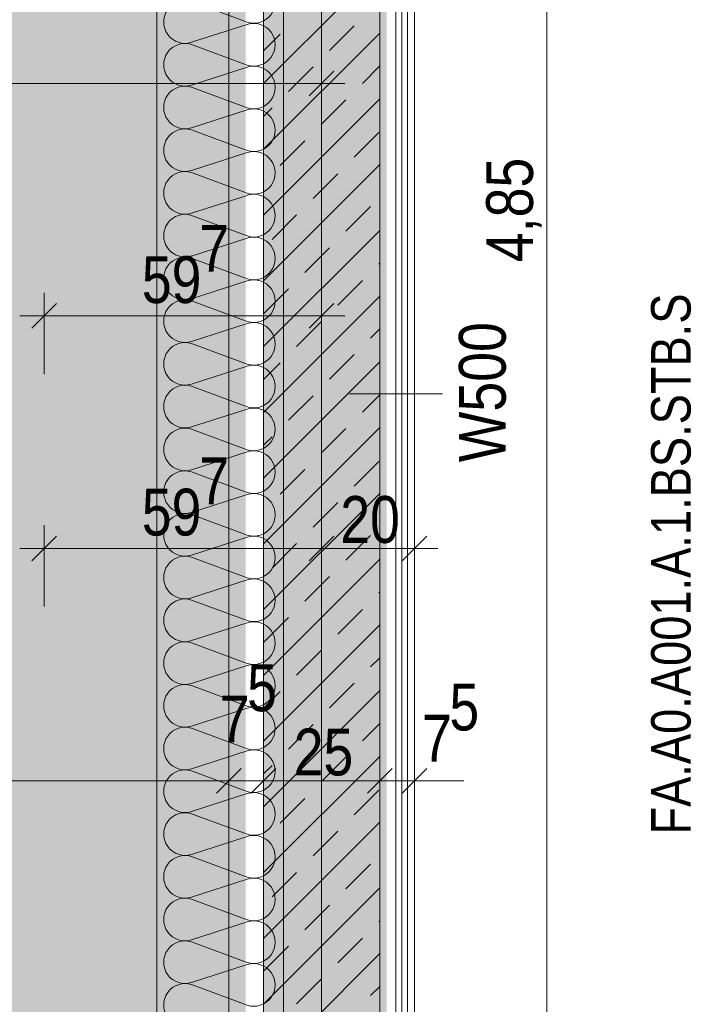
# Model space of a CAD drawing. Extents: x -620 to 300, y 62 to 1162.
# Tile 12 of 256: x -469 to -440, y 463 to 505. Entities that reach past the tile are written whole.
import ezdxf
from ezdxf.lldxf.tags import DXFTag

# ---------------------------------------------------------------- set-up
doc = ezdxf.new("R2010")
doc.units = 0
doc.layers.get('0').update_dxf_attribs({"lineweight": 13})
for name, color, linetype, lineweight, true_color in [('00 -Bauelemente -Dämmung innen', 7, 'Continuous', 9, 0xff7fe6), ('00 -Bauelemente -Gipskarton', 7, 'Continuous', 9, 0xff7fe6), ('30 -33 Aussenwände- 7 Fassade_ Elemente', 7, 'Continuous', 9, 0x00aacc), ('30 -34 Innenwände- 1 tragend', 7, 'Continuous', 13, 0xdd0806), ('30 -34 Innenwände- 2 nichttragend', 7, 'Continuous', 18, 0xff7fe6), ('30 -35 Decken- 1 Konstruktion-Träger- Stahlbeton', 7, 'Continuous', 13, 0x33aa00), ('70 -72 Beschriftung- 1 Beschriftung allgemein', 7, 'Continuous', 9, 0xff6633), ('70 -76 Bemaßung- 2 Allgemein', 9, 'Continuous', 5, 0x808080), ('iwb_Layout BA_Markierung', 7, 'Continuous', 9, 0xbadcdc), ('iwb_Schraffur_BW', 7, 'Continuous', 13, 0x7400e8), ('iwb_Sichtbeton', 2, 'Continuous', 50, 0xffff00), ('iwb_Sichtbeton-Shading', 2, 'Continuous', 50, 0xffff00)]:
    doc.layers.add(name, color=color, linetype=linetype, lineweight=lineweight, true_color=true_color)
doc.layers.add('70 -71 Achsen- 1 Gebäudeachsen', color=7, linetype='STRICHPUNKT2-A06G94XR8I', lineweight=18)
doc.layers.add('70 -75 Raumstempel- 3 Wandstempel', color=7, linetype='Continuous', lineweight=50)
doc.styles.get("Standard").update_dxf_attribs({"font": 'ARIALN.TTF'})
tags = doc.linetypes.add('fein_strichliert-A06G94XS8I', pattern=[4, 1, -2, 1]).pattern_tags.tags
tags[8:9] = [DXFTag(74, 4), DXFTag(75, 0), DXFTag(340, '0'), DXFTag(46, 0.0), DXFTag(50, 0.0), DXFTag(44, 0.0), DXFTag(45, 0.0)]
tags[6:7] = [DXFTag(74, 4), DXFTag(75, 0), DXFTag(340, '0'), DXFTag(46, 0.0), DXFTag(50, 0.0), DXFTag(44, 0.0), DXFTag(45, 0.0)]
tags[4:5] = [DXFTag(74, 4), DXFTag(75, 0), DXFTag(340, '0'), DXFTag(46, 0.0), DXFTag(50, 0.0), DXFTag(44, 0.0), DXFTag(45, 0.0)]
tags = doc.linetypes.add('STRICHPUNKT2-A06G94XR8I', pattern=[12.7, 6.35, -3.175, 0, -3.175]).pattern_tags.tags
tags[10:11] = [DXFTag(74, 4), DXFTag(75, 0), DXFTag(340, '0'), DXFTag(46, 0.0), DXFTag(50, 0.0), DXFTag(44, 0.0), DXFTag(45, 0.0)]
tags[8:9] = [DXFTag(74, 4), DXFTag(75, 0), DXFTag(340, '0'), DXFTag(46, 0.0), DXFTag(50, 0.0), DXFTag(44, 0.0), DXFTag(45, 0.0)]
tags[6:7] = [DXFTag(74, 4), DXFTag(75, 0), DXFTag(340, '0'), DXFTag(46, 0.0), DXFTag(50, 0.0), DXFTag(44, 0.0), DXFTag(45, 0.0)]
tags[4:5] = [DXFTag(74, 4), DXFTag(75, 0), DXFTag(340, '0'), DXFTag(46, 0.0), DXFTag(50, 0.0), DXFTag(44, 0.0), DXFTag(45, 0.0)]

# ---------------------------------------------------------------- blocks, each defined once
blk = doc.blocks.new('Shading-A06G94VT8I', base_point=(-44.915, 989.453))
at = {"layer": 'iwb_Sichtbeton-Shading', "color": 51, "true_color": 0xffff7f}
blk.add_solid([(-452.779, 448.453), (-453.379, 448.453), (-452.779, 545.453), (-453.379, 545.453)], dxfattribs=at)
blk = doc.blocks.new('Polygon-A06G94XJ8I')
at = {"color": 0, "linetype": 'ByBlock', "lineweight": -2, "ltscale": 0.13}
blk.add_solid([(-458.92, 86.609), (-538.631, 86.396), (-458.753, 1083.814), (-538.631, 1083.814)], dxfattribs=at)
blk = doc.blocks.new('Referenz-A06G94XT8I')
at = {"layer": '00 -Bauelemente -Dämmung innen', "color": 0, "linetype": 'Continuous', "lineweight": -2, "ltscale": 0.13}
for p, q in [((-453.08, 448.453), (-453.08, 545.453)), ((-452.38, 448.453), (-452.38, 545.453))]:
    blk.add_line(p, q, dxfattribs=at)
at = {"layer": '00 -Bauelemente -Gipskarton', "color": 0, "linetype": 'Continuous', "lineweight": -2, "ltscale": 0.13}
for p, q in [((-452.38, 448.453), (-452.38, 545.453)), ((-452.13, 448.453), (-452.13, 545.453)), ((-451.88, 448.453), (-451.88, 545.453))]:
    blk.add_line(p, q, dxfattribs=at)
at = {"layer": '30 -33 Aussenwände- 7 Fassade_ Elemente', "color": 0, "linetype": 'Continuous', "lineweight": -2, "ltscale": 0.13}
for p, q in [((-462.68, 444.453), (-462.68, 549.453)), ((-457.22, 544.953), (-457.22, 448.953)), ((-461.18, 505.974), (-458.78, 505.086)), ((-458.78, 504.996), (-461.18, 504.225)), ((-461.18, 504.135), (-458.78, 503.248)), ((-458.78, 503.158), (-461.18, 502.386)), ((-461.18, 502.296), (-458.78, 501.409)), ((-458.78, 501.319), (-461.18, 500.548)), ((-461.18, 500.458), (-458.78, 499.571)), ((-458.78, 499.481), (-461.18, 498.709)), ((-461.18, 498.619), (-458.78, 497.732)), ((-458.78, 497.642), (-461.18, 496.871)), ((-461.18, 496.781), (-458.78, 495.894)), ((-458.78, 495.804), (-461.18, 495.032)), ((-461.18, 494.942), (-458.78, 494.055)), ((-458.78, 493.965), (-461.18, 493.194)), ((-461.18, 493.104), (-458.78, 492.217)), ((-458.78, 492.127), (-461.18, 491.355)), ((-461.18, 491.265), (-458.78, 490.378)), ((-458.78, 490.288), (-461.18, 489.517)), ((-461.18, 489.427), (-458.78, 488.54)), ((-458.78, 488.45), (-461.18, 487.678)), ((-461.18, 487.588), (-458.78, 486.701)), ((-458.78, 486.611), (-461.18, 485.84)), ((-461.18, 485.75), (-458.78, 484.863)), ((-458.78, 484.773), (-461.18, 484.001)), ((-461.18, 483.911), (-458.78, 483.024)), ((-458.78, 482.934), (-461.18, 482.163)), ((-461.18, 482.073), (-458.78, 481.185)), ((-458.78, 481.095), (-461.18, 480.324)), ((-461.18, 480.234), (-458.78, 479.347)), ((-458.78, 479.257), (-461.18, 478.486)), ((-461.18, 478.396), (-458.78, 477.508)), ((-458.78, 477.418), (-461.18, 476.647)), ((-461.18, 476.557), (-458.78, 475.67)), ((-458.78, 475.58), (-461.18, 474.809)), ((-461.18, 474.719), (-458.78, 473.831)), ((-458.78, 473.741), (-461.18, 472.97)), ((-461.18, 472.88), (-458.78, 471.993)), ((-458.78, 471.903), (-461.18, 471.132)), ((-461.18, 471.042), (-458.78, 470.154)), ((-458.78, 470.064), (-461.18, 469.293)), ((-461.18, 469.203), (-458.78, 468.316)), ((-458.78, 468.226), (-461.18, 467.454)), ((-461.18, 467.364), (-458.78, 466.477)), ((-458.78, 466.387), (-461.18, 465.616)), ((-461.18, 465.526), (-458.78, 464.639)), ((-458.78, 464.549), (-461.18, 463.777)), ((-461.18, 463.687), (-458.78, 462.8))]:
    blk.add_line(p, q, dxfattribs=at)
for centre, major_axis, end_param in [((-458.498, 505.961), (-0.282, -0.874), 3.764652), ((-461.461, 505.099), (0.282, 0.874), 3.765224), ((-458.498, 504.122), (-0.282, -0.874), 3.764652), ((-461.461, 503.261), (0.282, 0.874), 3.765224), ((-458.498, 502.284), (-0.282, -0.874), 3.764652), ((-461.461, 501.422), (0.282, 0.874), 3.765224), ((-458.498, 500.445), (-0.282, -0.874), 3.764652), ((-461.461, 499.584), (0.282, 0.874), 3.765224), ((-458.498, 498.606), (-0.282, -0.874), 3.764652), ((-461.461, 497.745), (0.282, 0.874), 3.765224), ((-458.498, 496.768), (-0.282, -0.874), 3.764652), ((-461.461, 495.907), (0.282, 0.874), 3.765224), ((-458.498, 494.929), (-0.282, -0.874), 3.764652), ((-461.461, 494.068), (0.282, 0.874), 3.765224), ((-458.498, 493.091), (-0.282, -0.874), 3.764652), ((-461.461, 492.23), (0.282, 0.874), 3.765224), ((-458.498, 491.252), (-0.282, -0.874), 3.764652), ((-461.461, 490.391), (0.282, 0.874), 3.765224), ((-458.498, 489.414), (-0.282, -0.874), 3.764652), ((-461.461, 488.553), (0.282, 0.874), 3.765224), ((-458.498, 487.575), (-0.282, -0.874), 3.764652), ((-461.461, 486.714), (0.282, 0.874), 3.765224), ((-458.498, 485.737), (-0.282, -0.874), 3.764652), ((-461.461, 484.875), (0.282, 0.874), 3.765224), ((-458.498, 483.898), (-0.282, -0.874), 3.764652), ((-461.461, 483.037), (0.282, 0.874), 3.765224), ((-458.498, 482.06), (-0.282, -0.874), 3.764652), ((-461.461, 481.198), (0.282, 0.874), 3.765224), ((-458.498, 480.221), (-0.282, -0.874), 3.764652), ((-461.461, 479.36), (0.282, 0.874), 3.765224), ((-458.498, 478.383), (-0.282, -0.874), 3.764652), ((-461.461, 477.521), (0.282, 0.874), 3.765224), ((-458.498, 476.544), (-0.282, -0.874), 3.764652), ((-461.461, 475.683), (0.282, 0.874), 3.765224), ((-458.498, 474.706), (-0.282, -0.874), 3.764652), ((-461.461, 473.844), (0.282, 0.874), 3.765224), ((-458.498, 472.867), (-0.282, -0.874), 3.764652), ((-461.461, 472.006), (0.282, 0.874), 3.765224), ((-458.498, 471.029), (-0.282, -0.874), 3.764652), ((-461.461, 470.167), (0.282, 0.874), 3.765224), ((-458.498, 469.19), (-0.282, -0.874), 3.764652), ((-461.461, 468.329), (0.282, 0.874), 3.765224), ((-458.498, 467.352), (-0.282, -0.874), 3.764652), ((-461.461, 466.49), (0.282, 0.874), 3.765224), ((-458.498, 465.513), (-0.282, -0.874), 3.764652), ((-461.461, 464.652), (0.282, 0.874), 3.765224), ((-458.498, 463.674), (-0.282, -0.874), 3.764652), ((-461.461, 462.813), (0.282, 0.874), 3.765224)]:
    blk.add_ellipse(centre, major_axis=major_axis, ratio=1, start_param=0, end_param=end_param, dxfattribs=at)
at = {"layer": '30 -34 Innenwände- 1 tragend', "color": 0, "linetype": 'Continuous', "lineweight": -2, "ltscale": 0.13}
for p, q in [((-458.08, 448.453), (-458.08, 545.453)), ((-453.08, 448.453), (-453.08, 545.453))]:
    blk.add_line(p, q, dxfattribs=at)
at = {"layer": '30 -34 Innenwände- 1 tragend', "color": 0, "lineweight": -2}
for p, q in [((-458.08, 448.453), (-458.08, 545.453)), ((-453.08, 448.453), (-453.08, 545.453)), ((-458.08, 502.449), (-453.08, 507.449)), ((-458.08, 502.449), (-453.08, 507.449)), ((-455.241, 503.874), (-454.18, 504.934)), ((-455.241, 503.874), (-454.18, 504.934)), ((-458.08, 499.621), (-453.08, 504.621)), ((-458.08, 499.621), (-453.08, 504.621)), ((-458.08, 503.863), (-457.362, 504.581)), ((-458.08, 503.863), (-457.362, 504.581)), ((-453.827, 502.459), (-453.08, 503.206)), ((-453.827, 502.459), (-453.08, 503.206)), ((-457.009, 502.106), (-455.948, 503.166)), ((-457.009, 502.106), (-455.948, 503.166)), ((-458.08, 496.792), (-453.08, 501.792)), ((-458.08, 496.792), (-453.08, 501.792)), ((-455.594, 500.692), (-454.534, 501.752)), ((-455.594, 500.692), (-454.534, 501.752)), ((-458.08, 501.035), (-457.716, 501.399)), ((-458.08, 501.035), (-457.716, 501.399)), ((-454.18, 499.277), (-453.119, 500.338)), ((-454.18, 499.277), (-453.119, 500.338)), ((-457.362, 498.924), (-456.301, 499.984)), ((-457.362, 498.924), (-456.301, 499.984)), ((-458.08, 493.964), (-453.08, 498.964)), ((-458.08, 493.964), (-453.08, 498.964)), ((-455.948, 497.51), (-454.887, 498.57)), ((-455.948, 497.51), (-454.887, 498.57)), ((-458.08, 498.206), (-458.069, 498.217)), ((-458.08, 498.206), (-458.069, 498.217)), ((-454.534, 496.095), (-453.473, 497.156)), ((-454.534, 496.095), (-453.473, 497.156)), ((-457.716, 495.742), (-456.655, 496.802)), ((-457.716, 495.742), (-456.655, 496.802)), ((-458.08, 491.135), (-453.08, 496.135)), ((-458.08, 491.135), (-453.08, 496.135)), ((-456.301, 494.328), (-455.241, 495.388)), ((-456.301, 494.328), (-455.241, 495.388)), ((-453.119, 494.681), (-453.08, 494.721)), ((-453.119, 494.681), (-453.08, 494.721)), ((-454.887, 492.913), (-453.827, 493.974)), ((-454.887, 492.913), (-453.827, 493.974)), ((-458.069, 492.56), (-457.009, 493.621)), ((-458.069, 492.56), (-457.009, 493.621)), ((-458.08, 488.307), (-453.08, 493.307)), ((-458.08, 488.307), (-453.08, 493.307)), ((-456.655, 491.146), (-455.594, 492.206)), ((-456.655, 491.146), (-455.594, 492.206)), ((-453.473, 491.499), (-453.08, 491.893)), ((-453.473, 491.499), (-453.08, 491.893)), ((-455.241, 489.731), (-454.18, 490.792)), ((-455.241, 489.731), (-454.18, 490.792)), ((-458.08, 485.478), (-453.08, 490.478)), ((-458.08, 485.478), (-453.08, 490.478)), ((-458.08, 489.721), (-457.362, 490.439)), ((-458.08, 489.721), (-457.362, 490.439)), ((-457.009, 487.964), (-455.948, 489.024)), ((-457.009, 487.964), (-455.948, 489.024)), ((-453.827, 488.317), (-453.08, 489.064)), ((-453.827, 488.317), (-453.08, 489.064)), ((-458.08, 482.65), (-453.08, 487.65)), ((-458.08, 482.65), (-453.08, 487.65)), ((-455.594, 486.549), (-454.534, 487.61)), ((-455.594, 486.549), (-454.534, 487.61)), ((-458.08, 486.893), (-457.716, 487.257)), ((-458.08, 486.893), (-457.716, 487.257)), ((-457.362, 484.782), (-456.301, 485.842)), ((-457.362, 484.782), (-456.301, 485.842)), ((-454.18, 485.135), (-453.119, 486.196)), ((-454.18, 485.135), (-453.119, 486.196)), ((-458.08, 479.822), (-453.08, 484.822)), ((-458.08, 479.822), (-453.08, 484.822)), ((-455.948, 483.367), (-454.887, 484.428)), ((-455.948, 483.367), (-454.887, 484.428)), ((-458.08, 484.064), (-458.069, 484.075)), ((-458.08, 484.064), (-458.069, 484.075)), ((-454.534, 481.953), (-453.473, 483.014)), ((-454.534, 481.953), (-453.473, 483.014)), ((-457.716, 481.6), (-456.655, 482.66)), ((-457.716, 481.6), (-456.655, 482.66)), ((-458.08, 476.993), (-453.08, 481.993)), ((-458.08, 476.993), (-453.08, 481.993)), ((-456.301, 480.185), (-455.241, 481.246)), ((-456.301, 480.185), (-455.241, 481.246)), ((-453.119, 480.539), (-453.08, 480.579)), ((-453.119, 480.539), (-453.08, 480.579)), ((-458.069, 478.418), (-457.009, 479.478)), ((-458.069, 478.418), (-457.009, 479.478)), ((-454.887, 478.771), (-453.827, 479.832)), ((-454.887, 478.771), (-453.827, 479.832)), ((-458.08, 474.165), (-453.08, 479.165)), ((-458.08, 474.165), (-453.08, 479.165)), ((-456.655, 477.003), (-455.594, 478.064)), ((-456.655, 477.003), (-455.594, 478.064)), ((-453.473, 477.357), (-453.08, 477.75)), ((-453.473, 477.357), (-453.08, 477.75)), ((-455.241, 475.589), (-454.18, 476.65)), ((-455.241, 475.589), (-454.18, 476.65)), ((-458.08, 471.336), (-453.08, 476.336)), ((-458.08, 471.336), (-453.08, 476.336)), ((-458.08, 475.579), (-457.362, 476.296)), ((-458.08, 475.579), (-457.362, 476.296)), ((-457.009, 473.822), (-455.948, 474.882)), ((-457.009, 473.822), (-455.948, 474.882)), ((-453.827, 474.175), (-453.08, 474.922)), ((-453.827, 474.175), (-453.08, 474.922)), ((-458.08, 468.508), (-453.08, 473.508)), ((-458.08, 468.508), (-453.08, 473.508)), ((-455.594, 472.407), (-454.534, 473.468)), ((-455.594, 472.407), (-454.534, 473.468)), ((-458.08, 472.75), (-457.716, 473.114)), ((-458.08, 472.75), (-457.716, 473.114)), ((-454.18, 470.993), (-453.119, 472.054)), ((-454.18, 470.993), (-453.119, 472.054)), ((-457.362, 470.64), (-456.301, 471.7)), ((-457.362, 470.64), (-456.301, 471.7)), ((-458.08, 465.679), (-453.08, 470.679)), ((-458.08, 465.679), (-453.08, 470.679)), ((-455.948, 469.225), (-454.887, 470.286)), ((-455.948, 469.225), (-454.887, 470.286)), ((-458.08, 469.922), (-458.069, 469.932)), ((-458.08, 469.922), (-458.069, 469.932)), ((-457.716, 467.458), (-456.655, 468.518)), ((-457.716, 467.458), (-456.655, 468.518)), ((-454.534, 467.811), (-453.473, 468.872)), ((-454.534, 467.811), (-453.473, 468.872)), ((-458.08, 462.851), (-453.08, 467.851)), ((-458.08, 462.851), (-453.08, 467.851)), ((-456.301, 466.043), (-455.241, 467.104)), ((-456.301, 466.043), (-455.241, 467.104)), ((-453.119, 466.397), (-453.08, 466.437)), ((-453.119, 466.397), (-453.08, 466.437)), ((-454.887, 464.629), (-453.827, 465.69)), ((-454.887, 464.629), (-453.827, 465.69)), ((-458.069, 464.276), (-457.009, 465.336)), ((-458.069, 464.276), (-457.009, 465.336)), ((-458.08, 460.023), (-453.08, 465.023)), ((-458.08, 460.023), (-453.08, 465.023)), ((-456.655, 462.861), (-455.594, 463.922)), ((-456.655, 462.861), (-455.594, 463.922)), ((-453.473, 463.215), (-453.08, 463.608)), ((-453.473, 463.215), (-453.08, 463.608))]:
    blk.add_line(p, q, dxfattribs=at)
at = {"layer": '30 -34 Innenwände- 2 nichttragend', "color": 0, "linetype": 'Continuous', "lineweight": -2, "ltscale": 0.13}
for p, q in [((-453.08, 448.453), (-453.08, 545.453)), ((-451.88, 448.453), (-451.88, 545.453))]:
    blk.add_line(p, q, dxfattribs=at)
at = {"layer": '30 -35 Decken- 1 Konstruktion-Träger- Stahlbeton', "color": 0, "linetype": 'fein_strichliert-A06G94XS8I', "lineweight": -2, "ltscale": 0.13}
for p, q in [((-459.58, 223.453), (-459.58, 605.453)), ((-451.58, 223.453), (-451.58, 605.453))]:
    blk.add_line(p, q, dxfattribs=at)
at = {"layer": '70 -71 Achsen- 1 Gebäudeachsen', "color": 0, "linetype": 'STRICHPUNKT2-A06G94XR8I', "lineweight": -2, "ltscale": 0.13}
blk.add_line((-455.58, 1084.393), (-455.58, 84.953), dxfattribs=at)
at = {"layer": '70 -75 Raumstempel- 3 Wandstempel', "color": 0, "linetype": 'Continuous', "lineweight": -2, "ltscale": 0.13}
blk.add_line((-450.38, 489.103), (-454.38, 489.103), dxfattribs=at)
at = {"layer": '70 -76 Bemaßung- 2 Allgemein', "color": 0, "linetype": 'Continuous', "lineweight": -2, "ltscale": 0.13}
for p, q in [((-445.88, 449.514), (-445.88, 544.393)), ((-455.58, 499.953), (-455.58, 503.453)), ((-455.049, 502.984), (-456.11, 501.923)), ((-456.64, 502.453), (-538.631, 502.453)), ((-454.58, 502.453), (-456.64, 502.453)), ((-467.52, 489.953), (-467.52, 493.453)), ((-467.52, 489.953), (-467.52, 493.453)), ((-455.58, 489.953), (-455.58, 493.453)), ((-466.989, 492.984), (-468.05, 491.923)), ((-468.05, 491.923), (-466.989, 492.984)), ((-455.049, 492.984), (-456.11, 491.923)), ((-466.52, 492.453), (-468.58, 492.453)), ((-468.52, 492.453), (-466.459, 492.453)), ((-456.64, 492.453), (-466.459, 492.453)), ((-454.58, 492.453), (-456.64, 492.453)), ((-467.52, 479.953), (-467.52, 483.453)), ((-467.52, 479.953), (-467.52, 483.453)), ((-455.58, 479.953), (-455.58, 483.453)), ((-455.58, 479.953), (-455.58, 483.453)), ((-451.58, 482.897), (-451.58, 483.453)), ((-468.05, 481.923), (-466.989, 482.984)), ((-466.989, 482.984), (-468.05, 481.923)), ((-455.049, 482.984), (-456.11, 481.923)), ((-456.11, 481.923), (-455.049, 482.984)), ((-451.049, 482.984), (-452.11, 481.923)), ((-466.52, 482.453), (-468.58, 482.453)), ((-468.52, 482.453), (-466.459, 482.453)), ((-456.64, 482.453), (-466.459, 482.453)), ((-454.58, 482.453), (-456.64, 482.453)), ((-456.58, 482.453), (-454.519, 482.453)), ((-452.64, 482.453), (-454.519, 482.453)), ((-450.58, 482.453), (-452.64, 482.453)), ((-459.58, 469.953), (-459.58, 473.453)), ((-459.58, 469.953), (-459.58, 473.453)), ((-458.08, 469.953), (-458.08, 473.453)), ((-458.08, 469.953), (-458.08, 473.453)), ((-453.08, 469.953), (-453.08, 473.453)), ((-453.08, 469.953), (-453.08, 473.453)), ((-451.58, 469.953), (-451.58, 473.453)), ((-459.049, 472.984), (-460.11, 471.923)), ((-459.049, 472.984), (-460.11, 471.923)), ((-458.61, 471.923), (-457.549, 472.984)), ((-458.61, 471.923), (-457.549, 472.984)), ((-452.549, 472.984), (-453.61, 471.923)), ((-452.549, 472.984), (-453.61, 471.923)), ((-452.11, 471.923), (-451.049, 472.984)), ((-460.64, 472.453), (-538.631, 472.453)), ((-460.64, 472.453), (-461.7, 472.453)), ((-458.58, 472.453), (-460.64, 472.453)), ((-458.58, 472.453), (-460.64, 472.453)), ((-458.08, 472.453), (-459.58, 472.453)), ((-459.08, 472.453), (-457.019, 472.453)), ((-459.08, 472.453), (-457.019, 472.453)), ((-457.019, 472.453), (-455.959, 472.453)), ((-454.14, 472.453), (-457.019, 472.453)), ((-454.14, 472.453), (-455.2, 472.453)), ((-452.08, 472.453), (-454.14, 472.453)), ((-452.08, 472.453), (-454.14, 472.453)), ((-451.58, 472.453), (-453.08, 472.453)), ((-452.58, 472.453), (-450.519, 472.453)), ((-450.519, 472.453), (-449.459, 472.453))]:
    blk.add_line(p, q, dxfattribs=at)
at = {"layer": '70 -72 Beschriftung- 1 Beschriftung allgemein', "color": 0, "linetype": 'Continuous', "lineweight": -2, "ltscale": 0.13, "insert": (-441.393, 470.146), "char_height": 1.7, "attachment_point": 1, "rotation": 90}
blk.add_mtext('{\\fArial Narrow;FA.A0.A001.A.1.BS.STB.S}', dxfattribs=at)
at = {"layer": '70 -75 Raumstempel- 3 Wandstempel', "color": 0, "linetype": 'Continuous', "lineweight": -2, "ltscale": 0.13, "insert": (-449.668, 486.161), "char_height": 2.01377, "attachment_point": 1, "rotation": 90}
blk.add_mtext('{\\fArial Narrow;W500}', dxfattribs=at)
at = {"layer": '70 -76 Bemaßung- 2 Allgemein', "color": 0, "linetype": 'Continuous', "lineweight": -2, "ltscale": 0.13, "insert": (-448.495, 494.769), "char_height": 2.01377, "attachment_point": 1, "rotation": 90}
blk.add_mtext('{\\fArial Narrow;4,85}', dxfattribs=at)
at = {"layer": '70 -76 Bemaßung- 2 Allgemein', "color": 0, "linetype": 'Continuous', "lineweight": -2, "ltscale": 0.13, "char_height": 2.01377, "attachment_point": 1}
for s, insert in [('{\\fArial Narrow;7}', (-460.848, 496.365)), ('{\\fArial Narrow;59}', (-463.321, 495.023)), ('{\\fArial Narrow;7}', (-460.848, 486.365)), ('{\\fArial Narrow;59}', (-463.321, 485.023)), ('{\\fArial Narrow;20}', (-454.776, 484.704)), ('{\\fArial Narrow;5}', (-458.787, 477.464)), ('{\\fArial Narrow;5}', (-450.077, 476.638)), ('{\\fArial Narrow;7}', (-459.966, 476.122)), ('{\\fArial Narrow;7}', (-451.256, 475.296)), ('{\\fArial Narrow;25}', (-456.782, 474.704))]:
    blk.add_mtext(s, dxfattribs=dict(at, insert=insert))
blk = doc.blocks.new('Referenz-A06G94XV8I')
at = {"layer": 'iwb_Schraffur_BW', "linetype": 'Continuous', "ltscale": 0.13}
blk.add_solid([(-458.079, 440.453), (-458.079, 556.353), (-453.079, 440.453), (-453.079, 556.353)], dxfattribs=at)
at = {"layer": 'iwb_Sichtbeton', "linetype": 'Continuous', "ltscale": 0.5}
blk.add_solid([(-452.779, 448.453), (-453.379, 448.453), (-452.779, 545.453), (-453.379, 545.453)], dxfattribs=at)

msp = doc.modelspace()

# ---------------------------------------------------------------- block references
at = {"color": 8, "lineweight": 13, "ltscale": 0.13, "true_color": 0x808080}
msp.add_blockref('Referenz-A06G94XT8I', (0, 0), dxfattribs=at)
at = {"color": 8, "lineweight": 25, "ltscale": 0.25, "true_color": 0x808080}
msp.add_blockref('Referenz-A06G94XV8I', (0, 0), dxfattribs=at)
msp.add_blockref('Shading-A06G94VT8I', (-44.915, 989.453))
at = {"layer": 'iwb_Layout BA_Markierung', "ltscale": 0.13}
msp.add_blockref('Polygon-A06G94XJ8I', (0, 0), dxfattribs=at)

doc.saveas('drawing.dxf')
